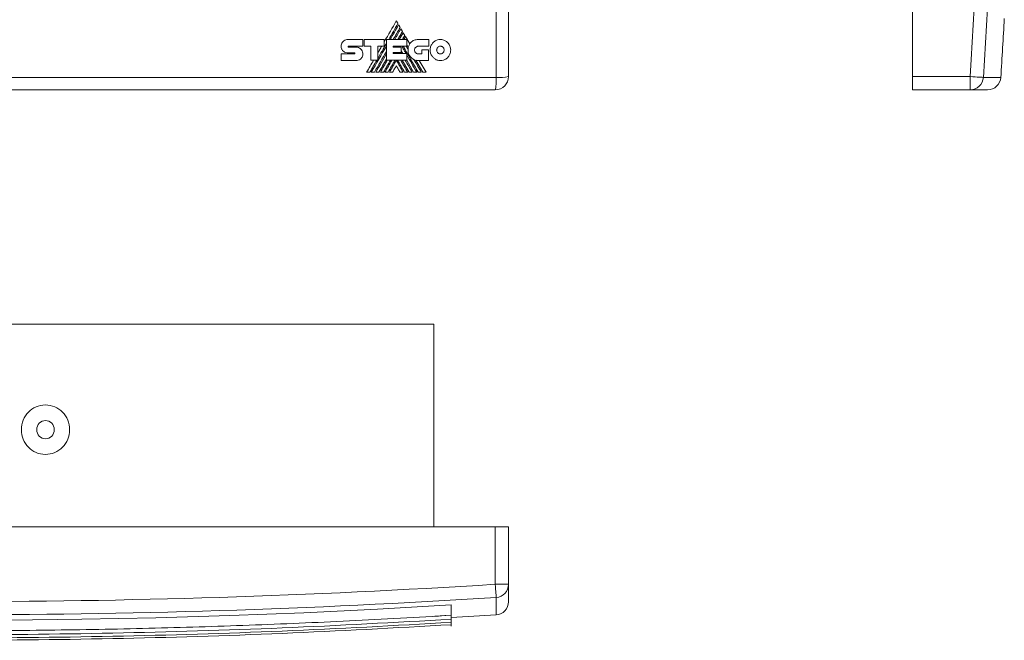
# Model space of a CAD drawing. Header units: millimetres. Extents: x -25 to 446, y -26 to 356.
# Tile 4 of 5: x 217 to 441, y -26 to 115. Entities that reach past the tile are written whole.
import ezdxf

# ---------------------------------------------------------------- set-up
doc = ezdxf.new("R2010")
doc.units = ezdxf.units.MM

msp = doc.modelspace()

# ---------------------------------------------------------------- linework, layer by layer
at = {"color": 7, "linetype": 'Continuous', "lineweight": 15}
for p, q in [((325.22, 101.8), (325.22, 353.18)), ((328.03, 352.99), (328.03, 101.99)), ((419.81, 352.99), (419.81, 101.99)), ((294.93, 110.43), (291.5, 110.43)), ((294.93, 108.91), (294.93, 110.43)), ((299.81, 110.43), (295.27, 110.43)), ((295.27, 110.43), (295.27, 108.91)), ((299.81, 108.92), (299.81, 110.43)), ((300.28, 110.42), (300.28, 105.71)), ((304.92, 110.42), (300.28, 110.42)), ((305.57, 109.42), (304.61, 111.07)), ((304.92, 108.89), (304.92, 110.42)), ((309.89, 110.4), (307.51, 110.4)), ((309.89, 108.87), (309.89, 110.4)), ((290, 108.9), (290, 108.9)), ((291.51, 107.41), (293.01, 107.41)), ((291.7, 108.91), (294.93, 108.91)), ((293.45, 108.67), (291.71, 108.67)), ((295.27, 108.91), (296.74, 108.91)), ((296.74, 108.91), (296.74, 105.71)), ((298.3, 108.92), (299.81, 108.92)), ((298.3, 105.71), (298.3, 108.92)), ((301.82, 108.64), (301.82, 108.89)), ((301.82, 108.89), (304.92, 108.89)), ((303.66, 108.64), (301.82, 108.64)), ((301.82, 107.49), (303.66, 107.49)), ((301.82, 107.26), (301.82, 107.49)), ((303.66, 107.49), (303.66, 108.64)), ((304, 107.26), (303.66, 107.85)), ((305.26, 108.67), (304.92, 109.26)), ((305.57, 109.42), (305.26, 108.67)), ((307.51, 108.87), (309.89, 108.87)), ((308.33, 108.07), (308.33, 107.16)), ((309.84, 108.07), (308.33, 108.07)), ((309.84, 105.64), (309.84, 108.07)), ((290, 107.15), (290, 105.64)), ((293.01, 107.15), (290, 107.15)), ((290, 105.64), (293.45, 105.64)), ((296.74, 105.71), (298.3, 105.71)), ((300.28, 105.71), (304.89, 105.71)), ((304.89, 107.26), (301.82, 107.26)), ((305.44, 102.99), (303.85, 105.71)), ((304.89, 105.71), (304.89, 107.26)), ((306.47, 102.99), (304.89, 105.71)), ((308.56, 102.99), (306.99, 105.7)), ((308.33, 107.16), (307.51, 107.16)), ((307.53, 105.64), (309.84, 105.64)), ((309.28, 102.99), (307.75, 105.64)), ((295.8, 102.99), (296.52, 102.99)), ((296.85, 102.99), (297.56, 102.99)), ((297.88, 102.99), (298.59, 102.99)), ((298.91, 102.99), (299.62, 102.99)), ((299.94, 102.99), (300.65, 102.99)), ((300.98, 102.99), (301.68, 102.99)), ((303.38, 102.99), (304.09, 102.99)), ((304.41, 102.99), (305.12, 102.99)), ((305.44, 102.99), (306.14, 102.99)), ((306.47, 102.99), (307.18, 102.99)), ((307.51, 102.99), (308.21, 102.99)), ((308.56, 102.99), (309.28, 102.99)), ((73.84, 101.8), (325.22, 101.8)), ((419.81, 101.99), (432.91, 101.99)), ((419.81, 98.99), (419.81, 101.99)), ((432.91, 98.99), (432.91, 101.99)), ((325.03, 98.99), (74.03, 98.99)), ((432.91, 98.99), (419.81, 98.99)), ((436.86, 98.99), (432.91, 98.99)), ((88.03, 45.73), (311.03, 45.73)), ((311.03, 45.73), (311.03, -0.27)), ((325.03, -0.27), (74.03, -0.27)), ((325.03, -0.27), (328.03, -0.27)), ((325.03, -13.36), (325.03, -0.27)), ((328.03, -0.27), (328.03, -13.36)), ((325.03, -13.36), (328.03, -13.36)), ((328.03, -13.36), (328.03, -17.32)), ((315.03, -18.06), (315.03, -20.4)), ((311.32, -20.61), (315.03, -20.41)), ((315.03, -20.4), (315.03, -20.41)), ((315.03, -20.41), (315.03, -21.31)), ((315.03, -21.31), (315.03, -22.02)), ((315.03, -22.02), (315.03, -22.55)), ((315.03, -22.55), (315.03, -22.9))]:
    msp.add_line(p, q, dxfattribs=at)
at = {"color": 8, "linetype": 'Continuous', "lineweight": 15}
for p, q in [((435.9, 101.8), (439.86, 101.8)), ((325.22, -20.31), (325.22, -16.35))]:
    msp.add_line(p, q, dxfattribs=at)
at = {"color": 7, "linetype": 'Continuous', "lineweight": 15, "flags": 128}
for points in [[(302.54, 114.66), (302.2, 114.07), (301.86, 113.48), (301.52, 112.89), (301.18, 112.3), (300.84, 111.71), (300.5, 111.12), (300.16, 110.53), (299.81, 109.94)], [(302.9, 114.03), (302.85, 114.11), (302.81, 114.19), (302.76, 114.27), (302.72, 114.34), (302.67, 114.42), (302.63, 114.5), (302.58, 114.58), (302.54, 114.66)], [(300.81, 110.42), (301.07, 110.87), (301.33, 111.32), (301.6, 111.77), (301.86, 112.22), (302.12, 112.68), (302.38, 113.13), (302.64, 113.58), (302.9, 114.03)], [(303.06, 113.75), (302.82, 113.33), (302.58, 112.92), (302.34, 112.5), (302.1, 112.08), (301.86, 111.67), (301.62, 111.25), (301.38, 110.83), (301.14, 110.42)], [(301.85, 110.42), (302.04, 110.76), (302.24, 111.1), (302.44, 111.44), (302.63, 111.78), (302.83, 112.12), (303.02, 112.46), (303.22, 112.8), (303.42, 113.14)], [(303.58, 112.86), (303.4, 112.56), (303.22, 112.25), (303.05, 111.94), (302.87, 111.64), (302.7, 111.33), (302.52, 111.03), (302.34, 110.72), (302.17, 110.42)], [(302.88, 110.42), (303.01, 110.64), (303.14, 110.87), (303.28, 111.1), (303.41, 111.33), (303.54, 111.56), (303.67, 111.78), (303.8, 112.01), (303.93, 112.24)], [(303.42, 113.14), (303.37, 113.21), (303.33, 113.29), (303.28, 113.37), (303.24, 113.44), (303.2, 113.52), (303.15, 113.6), (303.11, 113.67), (303.06, 113.75)], [(304.09, 111.97), (303.98, 111.77), (303.87, 111.58), (303.76, 111.38), (303.65, 111.19), (303.53, 111), (303.42, 110.8), (303.31, 110.61), (303.2, 110.42)], [(303.93, 112.24), (303.89, 112.32), (303.85, 112.4), (303.8, 112.47), (303.76, 112.55), (303.71, 112.63), (303.67, 112.71), (303.62, 112.78), (303.58, 112.86)], [(304.46, 111.34), (304.41, 111.42), (304.37, 111.49), (304.32, 111.57), (304.28, 111.65), (304.23, 111.73), (304.18, 111.81), (304.14, 111.89), (304.09, 111.97)], [(303.92, 110.42), (303.99, 110.53), (304.06, 110.65), (304.12, 110.76), (304.19, 110.88), (304.26, 110.99), (304.32, 111.11), (304.39, 111.22), (304.46, 111.34)], [(304.61, 111.07), (304.56, 110.99), (304.52, 110.91), (304.47, 110.82), (304.42, 110.74), (304.38, 110.66), (304.33, 110.58), (304.28, 110.5), (304.23, 110.42)], [(300.28, 108.92), (299.85, 108.18), (299.42, 107.44), (298.99, 106.7), (298.56, 105.96), (298.13, 105.21), (297.7, 104.47), (297.28, 103.73), (296.85, 102.99)], [(297.56, 102.99), (297.9, 103.58), (298.24, 104.16), (298.58, 104.75), (298.92, 105.34), (299.26, 105.93), (299.6, 106.52), (299.94, 107.11), (300.28, 107.7)], [(298.3, 106.06), (298.55, 106.49), (298.79, 106.92), (299.04, 107.35), (299.29, 107.77), (299.53, 108.2), (299.78, 108.63), (300.03, 109.06), (300.28, 109.48)], [(299.22, 108.92), (299.11, 108.72), (298.99, 108.52), (298.88, 108.32), (298.76, 108.12), (298.65, 107.92), (298.53, 107.72), (298.41, 107.52), (298.3, 107.32)], [(301.86, 108.64), (301.87, 108.68), (301.89, 108.71), (301.91, 108.74), (301.93, 108.77), (301.95, 108.8), (301.96, 108.83), (301.98, 108.86), (302, 108.89)], [(302.1, 107.26), (302.11, 107.29), (302.13, 107.32), (302.15, 107.35), (302.16, 107.38), (302.18, 107.41), (302.2, 107.44), (302.21, 107.46), (302.23, 107.49)], [(302.32, 108.89), (302.3, 108.86), (302.28, 108.83), (302.27, 108.8), (302.25, 108.77), (302.23, 108.74), (302.21, 108.71), (302.19, 108.68), (302.18, 108.64)], [(302.55, 107.49), (302.53, 107.46), (302.51, 107.44), (302.5, 107.41), (302.48, 107.38), (302.46, 107.35), (302.45, 107.32), (302.43, 107.29), (302.41, 107.26)], [(302.9, 108.64), (302.91, 108.68), (302.93, 108.71), (302.95, 108.74), (302.97, 108.77), (302.99, 108.8), (303, 108.83), (303.02, 108.86), (303.04, 108.89)], [(303.36, 108.89), (303.34, 108.86), (303.32, 108.83), (303.3, 108.8), (303.28, 108.77), (303.27, 108.74), (303.25, 108.71), (303.23, 108.68), (303.21, 108.64)], [(303.67, 107.26), (303.65, 107.29), (303.64, 107.32), (303.62, 107.35), (303.6, 107.38), (303.59, 107.41), (303.57, 107.44), (303.55, 107.46), (303.54, 107.49)], [(303.92, 108.62), (303.94, 108.66), (303.96, 108.69), (303.98, 108.72), (304, 108.76), (304.02, 108.79), (304.04, 108.83), (304.06, 108.86), (304.08, 108.89)], [(304.71, 107.26), (304.61, 107.43), (304.51, 107.6), (304.41, 107.77), (304.31, 107.94), (304.22, 108.11), (304.12, 108.28), (304.02, 108.45), (303.92, 108.62)], [(305.2, 108.19), (305.15, 108.28), (305.1, 108.37), (305.05, 108.46), (305, 108.54), (304.95, 108.63), (304.89, 108.72), (304.84, 108.81), (304.79, 108.89)], [(297.37, 105.71), (297.17, 105.37), (296.97, 105.03), (296.78, 104.69), (296.58, 104.35), (296.38, 104.01), (296.19, 103.67), (295.99, 103.33), (295.8, 102.99)], [(296.52, 102.99), (296.72, 103.33), (296.92, 103.67), (297.11, 104.01), (297.31, 104.35), (297.51, 104.69), (297.7, 105.03), (297.9, 105.37), (298.1, 105.71)], [(300.28, 107.14), (299.98, 106.62), (299.68, 106.1), (299.38, 105.58), (299.08, 105.06), (298.78, 104.54), (298.48, 104.02), (298.18, 103.51), (297.88, 102.99)], [(298.59, 102.99), (298.8, 103.35), (299.01, 103.72), (299.22, 104.08), (299.43, 104.45), (299.64, 104.81), (299.85, 105.18), (300.06, 105.54), (300.28, 105.91)], [(300.48, 105.71), (300.28, 105.37), (300.09, 105.03), (299.89, 104.69), (299.69, 104.35), (299.5, 104.01), (299.3, 103.67), (299.1, 103.33), (298.91, 102.99)], [(299.62, 102.99), (299.82, 103.33), (300.01, 103.67), (300.21, 104.01), (300.41, 104.35), (300.6, 104.69), (300.8, 105.03), (301, 105.37), (301.2, 105.71)], [(301.52, 105.71), (301.32, 105.37), (301.12, 105.03), (300.93, 104.69), (300.73, 104.35), (300.53, 104.01), (300.34, 103.67), (300.14, 103.33), (299.94, 102.99)], [(300.65, 102.99), (300.85, 103.33), (301.05, 103.67), (301.25, 104.01), (301.44, 104.35), (301.64, 104.69), (301.84, 105.03), (302.03, 105.37), (302.23, 105.71)], [(302.53, 105.69), (302.34, 105.35), (302.14, 105.01), (301.95, 104.67), (301.75, 104.34), (301.56, 104), (301.36, 103.66), (301.17, 103.32), (300.98, 102.99)], [(304.09, 102.99), (303.9, 103.32), (303.7, 103.66), (303.51, 104), (303.31, 104.34), (303.12, 104.67), (302.92, 105.01), (302.73, 105.35), (302.53, 105.69)], [(302.83, 105.71), (303.03, 105.37), (303.23, 105.03), (303.43, 104.69), (303.62, 104.35), (303.82, 104.01), (304.02, 103.67), (304.22, 103.33), (304.41, 102.99)], [(305.12, 102.99), (304.92, 103.33), (304.72, 103.67), (304.53, 104.01), (304.33, 104.35), (304.13, 104.69), (303.93, 105.03), (303.74, 105.37), (303.54, 105.71)], [(306.14, 102.99), (305.95, 103.33), (305.75, 103.67), (305.55, 104.01), (305.36, 104.35), (305.16, 104.69), (304.96, 105.03), (304.77, 105.37), (304.57, 105.71)], [(307.18, 102.99), (306.89, 103.48), (306.61, 103.98), (306.32, 104.47), (306.04, 104.96), (305.75, 105.46), (305.46, 105.95), (305.18, 106.45), (304.89, 106.94)], [(308.21, 102.99), (308, 103.34), (307.8, 103.7), (307.59, 104.06), (307.38, 104.42), (307.17, 104.78), (306.97, 105.13), (306.76, 105.49), (306.55, 105.85)], [(301.68, 102.99), (301.79, 103.17), (301.89, 103.35), (302, 103.54), (302.11, 103.72), (302.21, 103.9), (302.32, 104.09), (302.43, 104.27), (302.53, 104.45)], [(302.53, 104.45), (302.64, 104.27), (302.74, 104.09), (302.85, 103.9), (302.96, 103.72), (303.06, 103.54), (303.17, 103.35), (303.27, 103.17), (303.38, 102.99)], [(435.9, 101.8), (435.81, 101.8), (435.62, 101.82), (435.33, 101.83), (434.96, 101.86), (434.51, 101.89), (434.01, 101.92), (433.47, 101.95), (432.91, 101.99)], [(325.03, -13.36), (325.07, -13.93), (325.1, -14.47), (325.13, -14.97), (325.16, -15.41), (325.19, -15.79), (325.2, -16.07), (325.22, -16.26), (325.22, -16.35)], [(315.03, -18.06), (298.27, -19.01), (281.5, -19.81), (264.71, -20.47), (247.92, -20.97), (231.11, -21.32), (214.3, -21.53), (197.49, -21.59), (180.68, -21.49)]]:
    msp.add_lwpolyline(points, dxfattribs=at)
at = {"color": 7, "linetype": 'Continuous', "lineweight": 15}
for centre, radius, start, end in [((-1556.19, 227.49), 1993.05, 356.38977, 3.61023), ((-1556.19, 227.49), 1996.05, 356.38977, 3.61023), ((-1556.19, 227.49), 2000, 356.39691, 356.78182), ((325.03, 101.99), 3, 270, 0), ((314.16, 101.13), 11.08, 348.8562, 3.4711), ((325.89, 112.85), 11.08, 266.5289, 281.1438), ((432.9, 101.98), 3, 270.0521, 356.4583), ((436.86, 101.99), 3, 270, 356.3969), ((199.53, 1975.73), 1993.05, 266.38977, 273.61023), ((325.04, -13.36), 3, 273.5417, 359.9479), ((199.53, 1975.73), 1996.05, 266.38977, 273.61023), ((325.03, -17.32), 3, 273.6031, 0), ((199.53, 1975.73), 2000, 273.31067, 273.60309)]:
    msp.add_arc(centre, radius, start, end, dxfattribs=at)
for points, knots in [([(290.44, 109.98), (290.35, 109.86), (290.14, 109.61), (290.02, 109.21), (290.01, 108.97), (290, 108.9)], [0, 0, 0, 0, 0.385628, 0.818692, 1, 1, 1, 1]), ([(291.5, 110.43), (291.36, 110.42), (291.05, 110.39), (290.69, 110.21), (290.51, 110.04), (290.44, 109.98)], [0, 0, 0, 0, 0.370666, 0.785671, 1, 1, 1, 1]), ([(305.83, 109.76), (305.81, 109.73), (305.76, 109.68), (305.67, 109.57), (305.61, 109.48), (305.57, 109.42)], [0, 0, 0, 0, 0.250953, 0.501927, 1, 1, 1, 1]), ([(307.51, 110.4), (307.19, 110.38), (306.73, 110.34), (306.17, 110.06), (305.95, 109.86), (305.83, 109.76)], [0, 0, 0, 0, 0.5126713, 0.7504217, 1, 1, 1, 1]), ([(310.9, 109.72), (310.75, 109.53), (310.43, 109.13), (310.24, 108.52), (310.23, 108.13), (310.22, 108.02)], [0, 0, 0, 0, 0.3861608, 0.8169095, 1, 1, 1, 1]), ([(312.55, 110.42), (312.33, 110.4), (311.85, 110.36), (311.28, 110.07), (311, 109.81), (310.9, 109.72)], [0, 0, 0, 0, 0.369199, 0.784409, 1, 1, 1, 1]), ([(314.2, 109.72), (314.03, 109.87), (313.66, 110.19), (313.06, 110.4), (312.67, 110.42), (312.55, 110.42)], [0, 0, 0, 0, 0.369184, 0.80164, 1, 1, 1, 1]), ([(314.89, 108.02), (314.87, 108.26), (314.82, 108.78), (314.53, 109.35), (314.28, 109.64), (314.2, 109.72)], [0, 0, 0, 0, 0.384267, 0.826245, 1, 1, 1, 1]), ([(290, 108.9), (290.02, 108.7), (290.04, 108.41), (290.21, 108.05), (290.34, 107.91), (290.4, 107.83)], [0, 0, 0, 0, 0.506572, 0.74718, 1, 1, 1, 1]), ([(290.4, 107.83), (290.53, 107.73), (290.8, 107.52), (291.21, 107.42), (291.46, 107.41), (291.51, 107.41)], [0, 0, 0, 0, 0.395579, 0.868837, 1, 1, 1, 1]), ([(291.61, 108.78), (291.61, 108.79), (291.61, 108.82), (291.63, 108.85), (291.64, 108.87), (291.64, 108.87)], [0, 0, 0, 0, 0.456418, 0.723381, 1, 1, 1, 1]), ([(291.64, 108.7), (291.63, 108.71), (291.62, 108.73), (291.61, 108.75), (291.61, 108.77), (291.61, 108.78)], [0, 0, 0, 0, 0.390832, 0.832316, 1, 1, 1, 1]), ([(291.64, 108.87), (291.65, 108.88), (291.66, 108.89), (291.69, 108.9), (291.7, 108.91), (291.7, 108.91)], [0, 0, 0, 0, 0.517351, 0.750671, 1, 1, 1, 1]), ([(291.71, 108.67), (291.7, 108.67), (291.68, 108.67), (291.66, 108.68), (291.64, 108.7), (291.64, 108.7)], [0, 0, 0, 0, 0.367794, 0.768038, 1, 1, 1, 1]), ([(293.01, 107.41), (293.02, 107.41), (293.04, 107.41), (293.06, 107.39), (293.08, 107.38), (293.08, 107.37)], [0, 0, 0, 0, 0.346485, 0.740865, 1, 1, 1, 1]), ([(293.08, 107.37), (293.09, 107.36), (293.11, 107.33), (293.12, 107.29), (293.12, 107.27), (293.12, 107.27)], [0, 0, 0, 0, 0.44587, 0.931895, 1, 1, 1, 1]), ([(294.51, 108.21), (294.4, 108.3), (294.16, 108.51), (293.78, 108.65), (293.53, 108.67), (293.45, 108.67)], [0, 0, 0, 0, 0.364199, 0.801137, 1, 1, 1, 1]), ([(294.95, 107.1), (294.93, 107.26), (294.9, 107.6), (294.71, 107.97), (294.55, 108.16), (294.51, 108.21)], [0, 0, 0, 0, 0.392465, 0.836863, 1, 1, 1, 1]), ([(307.51, 102.99), (306.93, 103.97), (305.79, 105.94), (304.66, 107.91), (304.09, 108.89)], [0, 0, 0, 0, 0.499965, 1, 1, 1, 1]), ([(305.26, 108.67), (305.26, 108.63), (305.24, 108.55), (305.21, 108.39), (305.2, 108.27), (305.2, 108.19)], [0, 0, 0, 0, 0.255482, 0.510932, 1, 1, 1, 1]), ([(305.2, 108.19), (305.2, 107.93), (305.2, 107.4), (305.54, 106.66), (306.08, 106.08), (306.78, 105.71), (307.28, 105.66), (307.53, 105.64)], [0, 0, 0, 0, 0.202825, 0.405685, 0.608935, 0.812392, 1, 1, 1, 1]), ([(306.68, 108.02), (306.69, 108.11), (306.71, 108.29), (306.81, 108.5), (306.9, 108.6), (306.93, 108.63)], [0, 0, 0, 0, 0.385139, 0.829593, 1, 1, 1, 1]), ([(306.93, 107.41), (306.87, 107.48), (306.76, 107.62), (306.69, 107.84), (306.69, 107.98), (306.68, 108.02)], [0, 0, 0, 0, 0.385983, 0.816192, 1, 1, 1, 1]), ([(306.93, 108.63), (306.99, 108.68), (307.12, 108.79), (307.33, 108.87), (307.47, 108.87), (307.51, 108.87)], [0, 0, 0, 0, 0.36963, 0.797497, 1, 1, 1, 1]), ([(307.51, 107.16), (307.43, 107.17), (307.26, 107.18), (307.06, 107.28), (306.96, 107.38), (306.93, 107.41)], [0, 0, 0, 0, 0.367032, 0.782877, 1, 1, 1, 1]), ([(310.22, 108.02), (310.24, 107.78), (310.28, 107.27), (310.58, 106.69), (310.83, 106.41), (310.9, 106.33)], [0, 0, 0, 0, 0.383892, 0.828114, 1, 1, 1, 1]), ([(311.95, 108.64), (311.9, 108.57), (311.78, 108.43), (311.71, 108.2), (311.71, 108.06), (311.7, 108.02)], [0, 0, 0, 0, 0.38751, 0.816475, 1, 1, 1, 1]), ([(311.7, 108.02), (311.71, 107.93), (311.73, 107.74), (311.84, 107.53), (311.93, 107.43), (311.95, 107.4)], [0, 0, 0, 0, 0.386303, 0.83407, 1, 1, 1, 1]), ([(312.55, 108.9), (312.47, 108.89), (312.3, 108.88), (312.09, 108.77), (311.99, 108.68), (311.95, 108.64)], [0, 0, 0, 0, 0.367696, 0.782999, 1, 1, 1, 1]), ([(311.95, 107.4), (312.01, 107.34), (312.15, 107.23), (312.37, 107.15), (312.51, 107.14), (312.55, 107.14)], [0, 0, 0, 0, 0.3666151, 0.7965529, 1, 1, 1, 1]), ([(313.15, 108.64), (313.09, 108.7), (312.96, 108.82), (312.74, 108.89), (312.6, 108.9), (312.55, 108.9)], [0, 0, 0, 0, 0.36923, 0.8023, 1, 1, 1, 1]), ([(312.55, 107.14), (312.63, 107.15), (312.81, 107.16), (313.02, 107.27), (313.12, 107.37), (313.15, 107.4)], [0, 0, 0, 0, 0.370377, 0.785414, 1, 1, 1, 1]), ([(313.41, 108.02), (313.4, 108.11), (313.38, 108.3), (313.27, 108.51), (313.18, 108.61), (313.15, 108.64)], [0, 0, 0, 0, 0.384469, 0.826382, 1, 1, 1, 1]), ([(313.15, 107.4), (313.21, 107.47), (313.33, 107.61), (313.4, 107.84), (313.4, 107.98), (313.41, 108.02)], [0, 0, 0, 0, 0.38554, 0.816364, 1, 1, 1, 1]), ([(314.21, 106.33), (314.36, 106.51), (314.68, 106.91), (314.87, 107.52), (314.88, 107.91), (314.89, 108.02)], [0, 0, 0, 0, 0.384239, 0.814411, 1, 1, 1, 1]), ([(293.09, 107.19), (293.08, 107.18), (293.06, 107.16), (293.04, 107.15), (293.02, 107.15), (293.01, 107.15)], [0, 0, 0, 0, 0.356245, 0.786773, 1, 1, 1, 1]), ([(293.12, 107.27), (293.12, 107.26), (293.12, 107.23), (293.1, 107.2), (293.09, 107.19), (293.09, 107.19)], [0, 0, 0, 0, 0.401024, 0.870097, 1, 1, 1, 1]), ([(293.45, 105.64), (293.6, 105.66), (293.93, 105.68), (294.29, 105.86), (294.47, 106.02), (294.52, 106.07)], [0, 0, 0, 0, 0.385593, 0.845322, 1, 1, 1, 1]), ([(294.52, 106.07), (294.61, 106.17), (294.8, 106.4), (294.93, 106.77), (294.94, 107.01), (294.95, 107.1)], [0, 0, 0, 0, 0.363571, 0.775299, 1, 1, 1, 1]), ([(310.9, 106.33), (311.07, 106.18), (311.44, 105.86), (312.04, 105.65), (312.43, 105.63), (312.55, 105.63)], [0, 0, 0, 0, 0.368782, 0.799228, 1, 1, 1, 1]), ([(312.55, 105.63), (312.78, 105.65), (313.26, 105.69), (313.83, 105.98), (314.11, 106.24), (314.21, 106.33)], [0, 0, 0, 0, 0.3709529, 0.7882192, 1, 1, 1, 1]), ([(84.03, -20.4), (84.98, -20.46), (89.71, -20.75), (96.34, -21.12), (105.81, -21.62), (113.4, -21.98), (122.88, -22.39), (130.47, -22.68), (138.06, -22.94), (145.65, -23.18), (153.25, -23.38), (162.74, -23.58), (170.34, -23.72), (177.94, -23.81), (185.54, -23.89), (193.14, -23.93), (202.64, -23.94), (212.14, -23.9), (223.54, -23.79), (234.94, -23.62), (246.33, -23.37), (257.72, -23.05), (269.11, -22.67), (280.49, -22.21), (295.81, -21.52), (307.31, -20.85), (315.03, -20.4)], [0, 0, 0, 0, 0.012322, 0.061612, 0.086257, 0.135547, 0.160191, 0.209481, 0.234126, 0.258771, 0.30806, 0.332705, 0.381995, 0.40664, 0.431284, 0.480574, 0.505219, 0.554509, 0.603798, 0.653088, 0.702378, 0.751668, 0.800957, 0.850247, 0.899537, 1, 1, 1, 1]), ([(84.03, -21.31), (96.83, -22.02), (122.43, -23.44), (160.95, -24.57), (199.53, -24.97), (238.11, -24.57), (276.63, -23.44), (302.24, -22.02), (315.03, -21.31)], [0, 0, 0, 0, 0.166484, 0.3331043, 0.5, 0.6668972, 0.8335175, 1, 1, 1, 1]), ([(84.03, -22.02), (96.83, -22.73), (122.43, -24.15), (160.95, -25.29), (199.53, -25.69), (238.11, -25.29), (276.63, -24.15), (302.24, -22.73), (315.03, -22.02)], [0, 0, 0, 0, 0.166484, 0.3331043, 0.5, 0.6668972, 0.8335175, 1, 1, 1, 1]), ([(84.03, -22.55), (96.83, -23.26), (122.43, -24.68), (160.95, -25.82), (199.53, -26.22), (238.11, -25.82), (276.63, -24.68), (302.24, -23.26), (315.03, -22.55)], [0, 0, 0, 0, 0.166484, 0.3331043, 0.5, 0.6668972, 0.8335175, 1, 1, 1, 1])]:
    msp.add_open_spline(points, degree=3, knots=knots, dxfattribs=at)
for points in [[(218.96, 25.75), (219.95, 26.77), (221.32, 27.4), (222.83, 27.4)], [(222.83, 27.4), (224.34, 27.4), (225.72, 26.77), (226.71, 25.75)], [(217.36, 21.76), (217.36, 23.32), (217.97, 24.73), (218.96, 25.75)], [(226.71, 25.75), (227.7, 24.73), (228.32, 23.32), (228.32, 21.76)], [(221.43, 23.23), (221.06, 22.85), (220.84, 22.33), (220.84, 21.76)], [(222.83, 23.83), (222.28, 23.83), (221.79, 23.6), (221.43, 23.23)], [(224.25, 23.22), (223.88, 23.6), (223.38, 23.83), (222.83, 23.83)], [(224.84, 21.76), (224.84, 22.33), (224.61, 22.85), (224.25, 23.22)], [(218.96, 17.79), (217.97, 18.81), (217.36, 20.21), (217.36, 21.76)], [(220.84, 21.76), (220.84, 21.19), (221.06, 20.67), (221.43, 20.3)], [(221.43, 20.3), (221.79, 19.93), (222.28, 19.7), (222.83, 19.7)], [(222.83, 19.7), (223.38, 19.7), (223.88, 19.93), (224.25, 20.3)], [(224.25, 20.3), (224.61, 20.68), (224.84, 21.19), (224.84, 21.76)], [(228.32, 21.76), (228.32, 20.21), (227.7, 18.81), (226.71, 17.79)], [(222.83, 16.14), (221.32, 16.14), (219.95, 16.77), (218.96, 17.79)], [(226.71, 17.79), (225.72, 16.77), (224.34, 16.14), (222.83, 16.14)]]:
    msp.add_open_spline(points, degree=3, dxfattribs=at)

doc.saveas('drawing.dxf')
